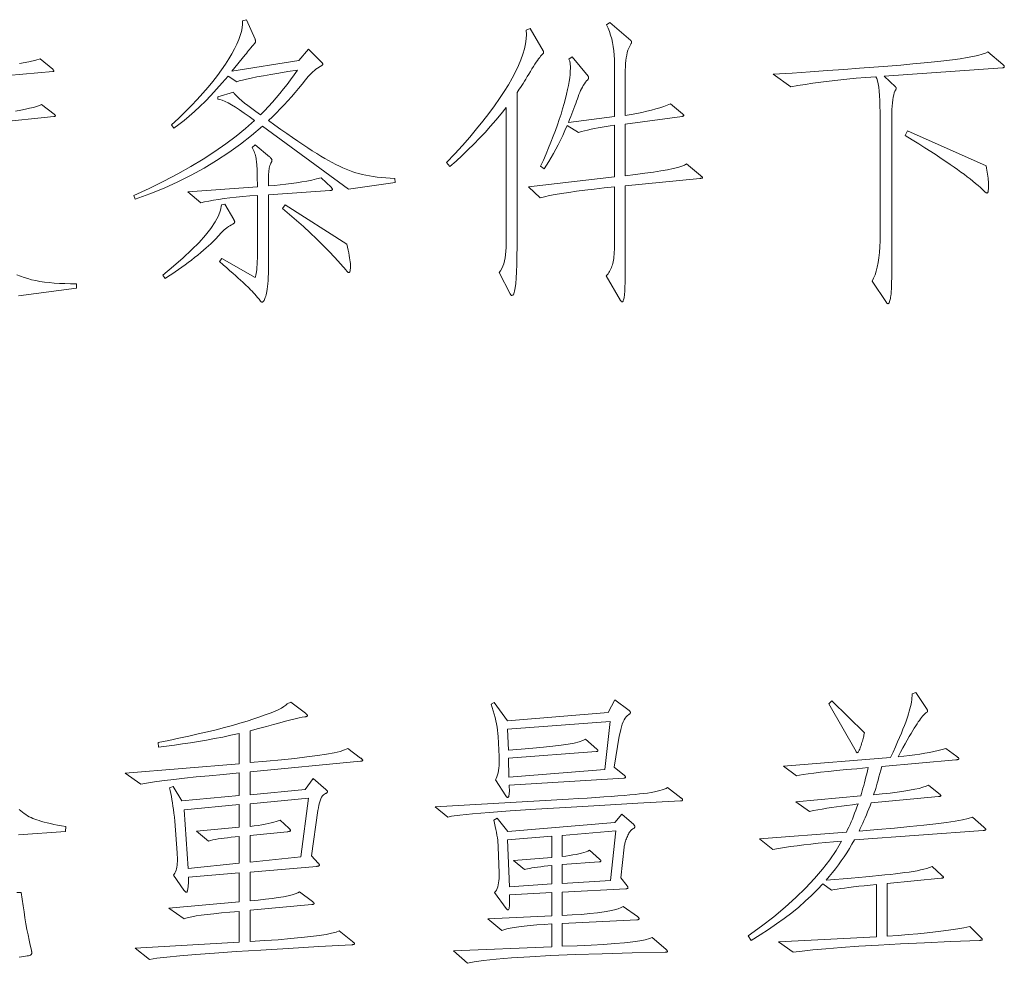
# Model space of a CAD drawing. Extents: x 0 to 1189, y 0 to 841.
# Tile 27 of 129: x 84 to 102, y 34 to 50. Entities that reach past the tile are written whole.
import ezdxf

# ---------------------------------------------------------------- set-up
doc = ezdxf.new("R2010")
doc.units = 0

msp = doc.modelspace()

# ---------------------------------------------------------------- linework, layer by layer
at = {"color": 7, "lineweight": 13}
for points in [[(91.126, 47.549), (90.297, 47.433), (88.777, 48.547), (88.585, 48.384), (88.386, 48.228), (88.18, 48.08), (87.966, 47.939), (87.745, 47.806), (87.516, 47.681), (87.28, 47.563), (87.037, 47.452), (86.786, 47.349), (86.528, 47.253), (86.502, 47.322), (86.773, 47.447), (87.031, 47.574), (87.277, 47.703), (87.509, 47.833), (87.729, 47.965), (87.936, 48.098), (88.13, 48.233), (88.311, 48.369), (88.479, 48.507), (88.634, 48.647), (88.54, 48.716), (88.453, 48.779), (88.372, 48.834), (88.298, 48.883), (88.23, 48.924), (88.169, 48.959), (88.115, 48.986), (88.067, 49.007), (88.025, 49.021), (87.99, 49.027), (87.985, 49.069), (88.265, 49.149), (88.279, 49.127), (88.301, 49.1), (88.33, 49.07), (88.366, 49.036), (88.41, 48.998), (88.461, 48.956), (88.52, 48.91), (88.586, 48.86), (88.659, 48.806), (88.74, 48.747), (88.812, 48.82), (88.883, 48.894), (88.952, 48.969), (89.019, 49.046), (89.086, 49.125), (89.15, 49.205), (89.214, 49.286), (89.275, 49.369), (89.336, 49.453), (89.394, 49.539), (89.223, 49.512), (89.066, 49.487), (88.923, 49.463), (88.795, 49.44), (88.68, 49.419), (88.58, 49.399), (88.495, 49.381), (88.423, 49.364), (88.366, 49.348), (88.323, 49.333), (88.17, 49.434), (88.067, 49.313), (87.966, 49.199), (87.866, 49.091), (87.768, 48.989), (87.671, 48.894), (87.575, 48.805), (87.482, 48.722), (87.389, 48.645), (87.298, 48.574), (87.209, 48.51), (87.167, 48.568), (87.29, 48.684), (87.408, 48.798), (87.519, 48.911), (87.624, 49.021), (87.722, 49.129), (87.815, 49.236), (87.901, 49.34), (87.981, 49.443), (88.055, 49.544), (88.122, 49.642), (88.183, 49.738), (88.237, 49.829), (88.285, 49.916), (88.325, 49.999), (88.358, 50.078), (88.385, 50.153), (88.405, 50.224), (88.418, 50.29), (88.424, 50.352), (88.423, 50.41), (88.492, 50.431), (88.645, 50.088), (88.647, 50.083), (88.649, 50.078), (88.65, 50.073), (88.652, 50.068), (88.653, 50.064), (88.654, 50.059), (88.654, 50.055), (88.655, 50.051), (88.655, 50.047), (88.655, 50.043), (88.655, 50.039), (88.654, 50.035), (88.652, 50.031), (88.649, 50.026), (88.646, 50.02), (88.642, 50.015), (88.637, 50.008), (88.632, 50.002), (88.625, 49.995), (88.618, 49.988), (88.61, 49.979), (88.601, 49.969), (88.59, 49.956), (88.577, 49.941), (88.563, 49.925), (88.547, 49.906), (88.53, 49.884), (88.512, 49.861), (88.492, 49.836), (88.471, 49.808), (88.238, 49.518), (89.421, 49.708), (89.59, 49.909), (89.811, 49.692), (89.817, 49.686), (89.823, 49.68), (89.828, 49.675), (89.832, 49.67), (89.835, 49.665), (89.838, 49.66), (89.84, 49.656), (89.842, 49.652), (89.843, 49.648), (89.843, 49.645), (89.843, 49.642), (89.842, 49.638), (89.84, 49.635), (89.837, 49.631), (89.834, 49.628), (89.83, 49.624), (89.825, 49.62), (89.819, 49.616), (89.813, 49.612), (89.806, 49.608), (89.778, 49.591), (89.75, 49.573), (89.722, 49.553), (89.695, 49.531), (89.668, 49.508), (89.641, 49.482), (89.614, 49.456), (89.588, 49.427), (89.562, 49.397), (89.537, 49.365), (89.477, 49.289), (89.416, 49.215), (89.354, 49.141), (89.29, 49.068), (89.225, 48.995), (89.159, 48.924), (89.092, 48.854), (89.023, 48.784), (88.954, 48.715), (88.882, 48.647), (88.995, 48.566), (89.104, 48.488), (89.207, 48.415), (89.307, 48.346), (89.402, 48.281), (89.492, 48.221), (89.578, 48.164), (89.659, 48.112), (89.736, 48.063), (89.809, 48.019), (89.878, 47.978), (89.946, 47.939), (90.012, 47.904), (90.077, 47.87), (90.139, 47.839), (90.201, 47.811), (90.26, 47.785), (90.318, 47.762), (90.374, 47.741), (90.429, 47.723), (90.484, 47.707), (90.543, 47.692), (90.604, 47.679), (90.669, 47.667), (90.737, 47.656), (90.807, 47.647), (90.881, 47.639), (90.958, 47.632), (91.038, 47.627), (91.121, 47.623)], [(96.526, 47.676), (96.533, 47.67), (96.54, 47.664), (96.545, 47.659), (96.55, 47.654), (96.554, 47.65), (96.557, 47.646), (96.56, 47.643), (96.562, 47.64), (96.563, 47.638), (96.563, 47.636), (96.563, 47.635), (96.561, 47.633), (96.559, 47.632), (96.556, 47.63), (96.551, 47.629), (96.546, 47.628), (96.54, 47.626), (96.533, 47.625), (96.525, 47.624), (96.516, 47.623), (95.196, 47.491), (95.196, 46.335), (95.196, 46.217), (95.196, 46.109), (95.195, 46.01), (95.194, 45.92), (95.193, 45.84), (95.191, 45.769), (95.19, 45.708), (95.188, 45.656), (95.185, 45.613), (95.183, 45.58), (95.18, 45.553), (95.177, 45.529), (95.173, 45.507), (95.169, 45.489), (95.165, 45.473), (95.16, 45.46), (95.155, 45.45), (95.15, 45.443), (95.144, 45.439), (95.138, 45.437), (95.136, 45.438), (95.134, 45.438), (95.131, 45.44), (95.129, 45.442), (95.126, 45.444), (95.123, 45.447), (95.121, 45.45), (95.118, 45.454), (95.115, 45.459), (95.112, 45.464), (94.858, 45.897), (94.875, 45.916), (94.89, 45.936), (94.904, 45.957), (94.917, 45.978), (94.929, 46), (94.941, 46.022), (94.951, 46.045), (94.96, 46.069), (94.967, 46.093), (94.974, 46.118), (94.98, 46.145), (94.986, 46.175), (94.991, 46.207), (94.995, 46.242), (94.998, 46.279), (95.001, 46.32), (95.003, 46.363), (95.005, 46.409), (95.006, 46.458), (95.006, 46.509), (95.006, 47.475), (94.819, 47.455), (94.644, 47.435), (94.482, 47.415), (94.332, 47.396), (94.194, 47.376), (94.069, 47.357), (93.956, 47.337), (93.856, 47.318), (93.767, 47.299), (93.692, 47.28), (93.486, 47.475), (95.006, 47.649), (95.006, 48.563), (94.929, 48.552), (94.855, 48.541), (94.784, 48.529), (94.716, 48.517), (94.651, 48.505), (94.589, 48.492), (94.529, 48.478), (94.472, 48.465), (94.418, 48.45), (94.367, 48.436), (94.167, 48.557), (94.127, 48.468), (94.088, 48.381), (94.048, 48.298), (94.008, 48.217), (93.967, 48.139), (93.927, 48.064), (93.885, 47.992), (93.844, 47.922), (93.802, 47.856), (93.76, 47.792), (93.697, 47.839), (93.746, 47.948), (93.794, 48.056), (93.838, 48.161), (93.881, 48.265), (93.921, 48.368), (93.959, 48.469), (93.995, 48.568), (94.028, 48.665), (94.059, 48.761), (94.087, 48.856), (94.114, 48.947), (94.137, 49.034), (94.157, 49.116), (94.175, 49.194), (94.19, 49.268), (94.203, 49.337), (94.212, 49.402), (94.219, 49.463), (94.223, 49.519), (94.225, 49.571), (94.224, 49.592), (94.224, 49.613), (94.222, 49.632), (94.221, 49.65), (94.218, 49.667), (94.215, 49.683), (94.212, 49.698), (94.208, 49.711), (94.203, 49.723), (94.198, 49.735), (94.256, 49.777), (94.536, 49.434), (94.538, 49.43), (94.54, 49.427), (94.542, 49.424), (94.543, 49.421), (94.544, 49.418), (94.545, 49.415), (94.546, 49.411), (94.546, 49.408), (94.547, 49.405), (94.547, 49.402), (94.547, 49.399), (94.546, 49.396), (94.545, 49.392), (94.544, 49.389), (94.543, 49.386), (94.541, 49.383), (94.539, 49.38), (94.537, 49.377), (94.534, 49.373), (94.531, 49.37), (94.51, 49.347), (94.49, 49.323), (94.471, 49.297), (94.453, 49.269), (94.436, 49.24), (94.419, 49.209), (94.404, 49.176), (94.389, 49.142), (94.375, 49.107), (94.362, 49.069), (94.349, 49.031), (94.335, 48.99), (94.32, 48.949), (94.304, 48.906), (94.287, 48.861), (94.269, 48.815), (94.25, 48.767), (94.23, 48.718), (94.209, 48.667), (94.188, 48.615), (95.006, 48.716), (95.006, 49.645), (95.005, 49.726), (95, 49.804), (94.993, 49.88), (94.983, 49.954), (94.97, 50.025), (94.955, 50.093), (94.936, 50.159), (94.915, 50.223), (94.891, 50.283), (94.864, 50.342), (94.922, 50.384), (95.291, 50.062), (95.294, 50.06), (95.297, 50.057), (95.299, 50.055), (95.301, 50.053), (95.303, 50.05), (95.304, 50.047), (95.306, 50.044), (95.306, 50.042), (95.307, 50.039), (95.307, 50.035), (95.307, 50.032), (95.306, 50.029), (95.306, 50.025), (95.304, 50.022), (95.303, 50.018), (95.301, 50.015), (95.299, 50.011), (95.297, 50.007), (95.294, 50.003), (95.291, 49.998), (95.273, 49.965), (95.257, 49.929), (95.243, 49.891), (95.23, 49.849), (95.22, 49.804), (95.211, 49.757), (95.205, 49.707), (95.2, 49.654), (95.197, 49.598), (95.196, 49.539), (95.196, 48.737), (95.299, 48.754), (95.397, 48.772), (95.49, 48.791), (95.577, 48.81), (95.659, 48.831), (95.736, 48.851), (95.808, 48.873), (95.875, 48.896), (95.937, 48.919), (95.993, 48.943), (96.21, 48.763), (96.214, 48.76), (96.217, 48.757), (96.22, 48.754), (96.223, 48.751), (96.225, 48.749), (96.227, 48.746), (96.229, 48.744), (96.23, 48.741), (96.231, 48.739), (96.231, 48.737), (96.23, 48.735), (96.229, 48.733), (96.228, 48.731), (96.226, 48.729), (96.223, 48.728), (96.219, 48.726), (96.215, 48.725), (96.211, 48.723), (96.205, 48.722), (96.199, 48.721), (95.196, 48.584), (95.196, 47.67), (95.378, 47.692), (95.543, 47.713), (95.693, 47.734), (95.825, 47.755), (95.942, 47.776), (96.042, 47.797), (96.125, 47.818), (96.193, 47.839), (96.244, 47.86), (96.278, 47.882)], [(93.744, 49.882), (93.745, 49.88), (93.746, 49.878), (93.747, 49.875), (93.748, 49.873), (93.748, 49.87), (93.749, 49.867), (93.749, 49.864), (93.749, 49.86), (93.75, 49.857), (93.75, 49.853), (93.749, 49.85), (93.749, 49.846), (93.748, 49.842), (93.746, 49.839), (93.744, 49.836), (93.742, 49.832), (93.739, 49.829), (93.736, 49.825), (93.733, 49.822), (93.729, 49.819), (93.714, 49.805), (93.698, 49.787), (93.681, 49.765), (93.662, 49.74), (93.641, 49.711), (93.62, 49.679), (93.596, 49.644), (93.571, 49.604), (93.545, 49.562), (93.517, 49.515), (93.489, 49.469), (93.462, 49.424), (93.436, 49.381), (93.411, 49.341), (93.387, 49.302), (93.363, 49.266), (93.341, 49.232), (93.32, 49.2), (93.299, 49.171), (93.28, 49.143), (93.28, 46.414), (93.279, 46.25), (93.276, 46.102), (93.272, 45.972), (93.265, 45.86), (93.257, 45.765), (93.247, 45.687), (93.236, 45.626), (93.222, 45.583), (93.207, 45.557), (93.19, 45.548), (93.187, 45.549), (93.184, 45.55), (93.181, 45.551), (93.177, 45.553), (93.174, 45.556), (93.171, 45.56), (93.168, 45.564), (93.165, 45.569), (93.162, 45.574), (93.158, 45.58), (92.963, 45.955), (92.987, 45.988), (93.009, 46.026), (93.028, 46.067), (93.044, 46.113), (93.058, 46.162), (93.069, 46.215), (93.078, 46.272), (93.085, 46.333), (93.088, 46.398), (93.09, 46.467), (93.09, 48.879), (92.999, 48.766), (92.906, 48.655), (92.811, 48.546), (92.715, 48.438), (92.616, 48.333), (92.515, 48.229), (92.412, 48.128), (92.308, 48.028), (92.201, 47.93), (92.092, 47.834), (92.034, 47.903), (92.178, 48.057), (92.314, 48.208), (92.443, 48.355), (92.564, 48.498), (92.677, 48.638), (92.782, 48.774), (92.88, 48.906), (92.97, 49.035), (93.052, 49.159), (93.127, 49.281), (93.194, 49.398), (93.253, 49.51), (93.304, 49.618), (93.347, 49.721), (93.383, 49.82), (93.41, 49.915), (93.43, 50.004), (93.443, 50.09), (93.447, 50.17), (93.443, 50.247), (93.512, 50.273)], [(101.874, 49.64), (101.879, 49.635), (101.884, 49.631), (101.888, 49.627), (101.891, 49.623), (101.894, 49.619), (101.896, 49.615), (101.898, 49.611), (101.899, 49.607), (101.9, 49.604), (101.9, 49.6), (101.9, 49.596), (101.899, 49.593), (101.898, 49.591), (101.895, 49.588), (101.893, 49.586), (101.889, 49.584), (101.885, 49.583), (101.88, 49.582), (101.875, 49.582), (101.869, 49.581), (99.773, 49.434), (99.974, 49.244), (99.977, 49.24), (99.979, 49.237), (99.982, 49.235), (99.984, 49.232), (99.985, 49.229), (99.987, 49.226), (99.988, 49.224), (99.989, 49.222), (99.989, 49.219), (99.989, 49.217), (99.989, 49.215), (99.989, 49.213), (99.988, 49.21), (99.988, 49.208), (99.987, 49.205), (99.986, 49.203), (99.984, 49.2), (99.983, 49.197), (99.981, 49.194), (99.979, 49.191), (99.966, 49.166), (99.954, 49.136), (99.944, 49.1), (99.935, 49.059), (99.927, 49.013), (99.921, 48.961), (99.916, 48.904), (99.913, 48.841), (99.911, 48.773), (99.91, 48.7), (99.91, 46.118), (99.91, 46.025), (99.909, 45.939), (99.908, 45.861), (99.907, 45.789), (99.905, 45.726), (99.903, 45.67), (99.9, 45.621), (99.897, 45.58), (99.893, 45.546), (99.889, 45.519), (99.885, 45.498), (99.881, 45.478), (99.876, 45.461), (99.872, 45.447), (99.868, 45.434), (99.864, 45.424), (99.86, 45.416), (99.855, 45.41), (99.851, 45.407), (99.847, 45.406), (99.843, 45.406), (99.839, 45.407), (99.835, 45.408), (99.832, 45.409), (99.828, 45.411), (99.825, 45.413), (99.823, 45.416), (99.82, 45.419), (99.817, 45.423), (99.815, 45.427), (99.562, 45.807), (99.589, 45.858), (99.613, 45.916), (99.635, 45.981), (99.653, 46.053), (99.669, 46.132), (99.682, 46.217), (99.692, 46.31), (99.699, 46.41), (99.703, 46.517), (99.704, 46.63), (99.704, 48.679), (99.704, 48.795), (99.701, 48.901), (99.698, 48.998), (99.693, 49.087), (99.686, 49.166), (99.678, 49.236), (99.668, 49.296), (99.657, 49.348), (99.645, 49.39), (99.63, 49.423), (99.452, 49.409), (99.28, 49.394), (99.114, 49.378), (98.954, 49.361), (98.8, 49.344), (98.653, 49.326), (98.512, 49.306), (98.377, 49.286), (98.248, 49.265), (98.126, 49.244), (97.814, 49.465), (98.149, 49.487), (98.468, 49.509), (98.773, 49.53), (99.062, 49.551), (99.336, 49.571), (99.595, 49.591), (99.839, 49.61), (100.068, 49.629), (100.282, 49.648), (100.48, 49.666), (100.664, 49.684), (100.831, 49.702), (100.983, 49.721), (101.12, 49.74), (101.241, 49.76), (101.346, 49.779), (101.435, 49.799), (101.509, 49.82), (101.567, 49.84), (101.61, 49.861)], [(101.578, 47.845), (101.586, 47.806), (101.594, 47.769), (101.6, 47.732), (101.605, 47.697), (101.61, 47.663), (101.614, 47.629), (101.617, 47.597), (101.619, 47.566), (101.62, 47.536), (101.621, 47.507), (101.62, 47.48), (101.62, 47.455), (101.619, 47.434), (101.617, 47.416), (101.615, 47.4), (101.613, 47.387), (101.61, 47.377), (101.607, 47.37), (101.604, 47.366), (101.6, 47.364), (101.595, 47.364), (101.591, 47.365), (101.587, 47.366), (101.583, 47.368), (101.578, 47.37), (101.574, 47.372), (101.57, 47.375), (101.566, 47.378), (101.562, 47.381), (101.557, 47.385), (101.519, 47.422), (101.479, 47.459), (101.436, 47.496), (101.391, 47.534), (101.344, 47.573), (101.295, 47.613), (101.243, 47.653), (101.189, 47.695), (101.133, 47.736), (101.074, 47.779), (101.011, 47.823), (100.942, 47.871), (100.866, 47.923), (100.783, 47.978), (100.694, 48.037), (100.598, 48.099), (100.495, 48.165), (100.386, 48.234), (100.27, 48.307), (100.148, 48.383), (100.185, 48.462)], [(89.991, 47.465), (89.996, 47.459), (90, 47.455), (90.004, 47.45), (90.008, 47.446), (90.011, 47.441), (90.013, 47.438), (90.015, 47.434), (90.016, 47.431), (90.017, 47.428), (90.017, 47.425), (90.017, 47.422), (90.015, 47.42), (90.013, 47.418), (90.01, 47.416), (90.005, 47.414), (90, 47.412), (89.994, 47.41), (89.987, 47.409), (89.979, 47.408), (89.97, 47.406), (88.882, 47.333), (88.882, 46.092), (88.882, 46.014), (88.881, 45.942), (88.879, 45.876), (88.876, 45.815), (88.872, 45.759), (88.868, 45.708), (88.863, 45.664), (88.857, 45.624), (88.85, 45.59), (88.843, 45.561), (88.835, 45.537), (88.827, 45.515), (88.82, 45.496), (88.812, 45.479), (88.805, 45.464), (88.798, 45.453), (88.791, 45.444), (88.784, 45.437), (88.778, 45.433), (88.771, 45.432), (88.768, 45.432), (88.765, 45.433), (88.762, 45.435), (88.758, 45.437), (88.754, 45.44), (88.751, 45.444), (88.747, 45.448), (88.743, 45.452), (88.739, 45.458), (88.735, 45.464), (88.712, 45.491), (88.689, 45.518), (88.666, 45.545), (88.642, 45.572), (88.618, 45.599), (88.593, 45.626), (88.568, 45.652), (88.542, 45.678), (88.516, 45.704), (88.489, 45.73), (88.46, 45.758), (88.427, 45.789), (88.39, 45.822), (88.349, 45.86), (88.304, 45.9), (88.254, 45.944), (88.201, 45.99), (88.144, 46.04), (88.082, 46.094), (88.017, 46.15), (88.059, 46.208), (88.645, 45.87), (88.653, 45.888), (88.66, 45.91), (88.666, 45.938), (88.672, 45.971), (88.676, 46.009), (88.68, 46.052), (88.683, 46.101), (88.685, 46.154), (88.687, 46.213), (88.687, 46.277), (88.687, 47.322), (88.555, 47.312), (88.431, 47.302), (88.313, 47.29), (88.202, 47.278), (88.098, 47.265), (88.002, 47.252), (87.912, 47.237), (87.829, 47.222), (87.753, 47.207), (87.684, 47.19), (87.457, 47.385), (88.687, 47.475), (88.687, 47.54), (88.686, 47.6), (88.686, 47.656), (88.684, 47.707), (88.683, 47.755), (88.681, 47.798), (88.679, 47.837), (88.677, 47.872), (88.674, 47.903), (88.671, 47.929), (88.668, 47.953), (88.663, 47.978), (88.658, 48.002), (88.652, 48.026), (88.645, 48.051), (88.637, 48.075), (88.628, 48.099), (88.619, 48.123), (88.608, 48.148), (88.597, 48.172), (88.65, 48.219), (88.903, 48.003), (88.911, 47.996), (88.919, 47.989), (88.925, 47.983), (88.93, 47.976), (88.935, 47.971), (88.939, 47.965), (88.942, 47.96), (88.944, 47.956), (88.945, 47.951), (88.946, 47.948), (88.945, 47.944), (88.945, 47.939), (88.944, 47.935), (88.942, 47.929), (88.94, 47.924), (88.938, 47.918), (88.935, 47.911), (88.932, 47.905), (88.929, 47.897), (88.925, 47.89), (88.92, 47.881), (88.917, 47.873), (88.913, 47.863), (88.909, 47.853), (88.906, 47.843), (88.903, 47.832), (88.9, 47.82), (88.898, 47.808), (88.895, 47.795), (88.893, 47.781), (88.891, 47.766), (88.889, 47.748), (88.888, 47.726), (88.886, 47.702), (88.885, 47.674), (88.884, 47.644), (88.883, 47.61), (88.883, 47.574), (88.882, 47.534), (88.882, 47.491), (88.987, 47.499), (89.089, 47.508), (89.188, 47.519), (89.285, 47.531), (89.38, 47.545), (89.472, 47.56), (89.562, 47.576), (89.649, 47.594), (89.734, 47.613), (89.817, 47.633)], [(88.27, 46.894), (88.273, 46.889), (88.276, 46.884), (88.278, 46.88), (88.28, 46.875), (88.282, 46.871), (88.283, 46.867), (88.284, 46.863), (88.285, 46.859), (88.286, 46.855), (88.286, 46.852), (88.286, 46.849), (88.285, 46.846), (88.283, 46.842), (88.281, 46.839), (88.278, 46.835), (88.274, 46.831), (88.27, 46.827), (88.266, 46.823), (88.26, 46.819), (88.254, 46.815), (88.227, 46.801), (88.201, 46.785), (88.175, 46.769), (88.149, 46.751), (88.125, 46.732), (88.101, 46.712), (88.078, 46.691), (88.055, 46.668), (88.033, 46.645), (88.011, 46.62), (87.989, 46.594), (87.962, 46.565), (87.933, 46.535), (87.9, 46.503), (87.864, 46.468), (87.824, 46.432), (87.781, 46.393), (87.734, 46.353), (87.684, 46.311), (87.631, 46.266), (87.576, 46.221), (87.52, 46.177), (87.464, 46.134), (87.407, 46.091), (87.35, 46.05), (87.292, 46.009), (87.234, 45.969), (87.175, 45.93), (87.116, 45.892), (87.056, 45.854), (87.014, 45.913), (87.203, 46.067), (87.373, 46.216), (87.524, 46.357), (87.656, 46.491), (87.77, 46.619), (87.864, 46.739), (87.94, 46.853), (87.997, 46.96), (88.035, 47.06), (88.054, 47.153), (88.112, 47.169)], [(90.271, 46.462), (90.283, 46.406), (90.294, 46.354), (90.303, 46.306), (90.311, 46.261), (90.318, 46.22), (90.324, 46.182), (90.328, 46.148), (90.332, 46.117), (90.333, 46.09), (90.334, 46.066), (90.334, 46.045), (90.333, 46.026), (90.331, 46.009), (90.329, 45.995), (90.326, 45.982), (90.323, 45.972), (90.319, 45.965), (90.314, 45.959), (90.308, 45.956), (90.302, 45.955), (90.3, 45.955), (90.297, 45.956), (90.294, 45.959), (90.29, 45.962), (90.285, 45.965), (90.28, 45.97), (90.275, 45.975), (90.269, 45.982), (90.262, 45.989), (90.255, 45.997), (90.157, 46.11), (90.056, 46.221), (89.952, 46.333), (89.844, 46.443), (89.734, 46.553), (89.62, 46.662), (89.502, 46.77), (89.382, 46.877), (89.258, 46.984), (89.13, 47.09), (89.178, 47.153)], [(101.541, 36.141), (101.547, 36.136), (101.553, 36.131), (101.558, 36.126), (101.562, 36.122), (101.565, 36.118), (101.568, 36.114), (101.57, 36.111), (101.572, 36.107), (101.573, 36.104), (101.573, 36.101), (101.573, 36.099), (101.571, 36.096), (101.569, 36.094), (101.566, 36.092), (101.561, 36.09), (101.556, 36.088), (101.55, 36.087), (101.543, 36.085), (101.535, 36.084), (101.526, 36.083), (99.25, 35.919), (99.206, 35.842), (99.161, 35.766), (99.114, 35.691), (99.066, 35.618), (99.017, 35.546), (98.966, 35.475), (98.914, 35.406), (98.86, 35.338), (98.805, 35.272), (98.749, 35.207), (98.904, 35.219), (99.051, 35.231), (99.192, 35.243), (99.325, 35.255), (99.452, 35.266), (99.571, 35.277), (99.683, 35.288), (99.788, 35.298), (99.886, 35.308), (99.976, 35.317), (100.061, 35.327), (100.141, 35.338), (100.217, 35.349), (100.289, 35.361), (100.356, 35.373), (100.418, 35.386), (100.476, 35.4), (100.529, 35.414), (100.578, 35.429), (100.623, 35.444), (100.792, 35.291), (100.798, 35.286), (100.803, 35.281), (100.808, 35.277), (100.812, 35.273), (100.816, 35.269), (100.818, 35.265), (100.821, 35.262), (100.822, 35.259), (100.823, 35.256), (100.824, 35.254), (100.823, 35.252), (100.822, 35.25), (100.82, 35.248), (100.817, 35.247), (100.813, 35.245), (100.808, 35.243), (100.803, 35.242), (100.797, 35.241), (100.789, 35.239), (100.781, 35.238), (99.831, 35.149), (99.831, 34.214), (100.021, 34.228), (100.202, 34.243), (100.372, 34.258), (100.533, 34.274), (100.684, 34.291), (100.824, 34.308), (100.955, 34.326), (101.076, 34.344), (101.187, 34.363), (101.288, 34.383), (101.478, 34.198), (101.484, 34.193), (101.49, 34.188), (101.494, 34.183), (101.498, 34.179), (101.502, 34.175), (101.505, 34.17), (101.507, 34.167), (101.509, 34.163), (101.509, 34.159), (101.51, 34.156), (101.509, 34.153), (101.508, 34.15), (101.506, 34.148), (101.502, 34.146), (101.498, 34.144), (101.493, 34.143), (101.487, 34.142), (101.479, 34.141), (101.471, 34.14), (101.462, 34.14), (100.957, 34.119), (100.491, 34.098), (100.064, 34.077), (99.676, 34.056), (99.327, 34.035), (99.017, 34.014), (98.746, 33.992), (98.514, 33.971), (98.322, 33.95), (98.168, 33.929), (97.904, 34.114), (99.641, 34.204), (99.641, 35.127), (99.529, 35.117), (99.423, 35.107), (99.325, 35.096), (99.235, 35.086), (99.151, 35.076), (99.075, 35.066), (99.007, 35.056), (98.945, 35.046), (98.891, 35.037), (98.844, 35.027), (98.691, 35.143), (98.594, 35.038), (98.49, 34.934), (98.379, 34.831), (98.263, 34.729), (98.139, 34.629), (98.009, 34.529), (97.873, 34.43), (97.73, 34.332), (97.58, 34.236), (97.424, 34.14), (97.371, 34.219), (97.603, 34.389), (97.821, 34.559), (98.023, 34.728), (98.211, 34.896), (98.383, 35.064), (98.541, 35.232), (98.684, 35.399), (98.812, 35.566), (98.925, 35.732), (99.023, 35.898), (98.88, 35.885), (98.741, 35.872), (98.608, 35.858), (98.479, 35.844), (98.354, 35.83), (98.235, 35.815), (98.12, 35.799), (98.01, 35.783), (97.904, 35.767), (97.804, 35.75), (97.572, 35.935), (99.108, 36.057), (99.129, 36.1), (99.15, 36.144), (99.171, 36.19), (99.191, 36.237), (99.212, 36.286), (99.233, 36.337), (99.253, 36.388), (99.273, 36.442), (99.294, 36.497), (99.314, 36.553), (99.213, 36.541), (99.115, 36.529), (99.021, 36.517), (98.93, 36.504), (98.843, 36.491), (98.758, 36.477), (98.677, 36.464), (98.599, 36.45), (98.525, 36.435), (98.453, 36.421), (98.21, 36.59), (99.361, 36.695), (99.374, 36.739), (99.387, 36.785), (99.4, 36.831), (99.413, 36.879), (99.426, 36.929), (99.439, 36.98), (99.453, 37.032), (99.466, 37.086), (99.48, 37.141), (99.493, 37.197), (99.29, 37.178), (99.105, 37.161), (98.936, 37.144), (98.784, 37.128), (98.649, 37.114), (98.53, 37.1), (98.429, 37.087), (98.344, 37.075), (98.277, 37.064), (98.226, 37.054), (97.994, 37.223), (99.889, 37.376), (99.933, 37.473), (99.974, 37.564), (100.012, 37.65), (100.047, 37.731), (100.079, 37.807), (100.107, 37.877), (100.133, 37.942), (100.156, 38.001), (100.176, 38.056), (100.193, 38.105), (100.207, 38.151), (100.22, 38.195), (100.232, 38.238), (100.242, 38.28), (100.25, 38.32), (100.257, 38.359), (100.262, 38.396), (100.266, 38.433), (100.268, 38.467), (100.269, 38.501), (100.333, 38.527), (100.533, 38.226), (100.535, 38.222), (100.537, 38.218), (100.539, 38.215), (100.54, 38.211), (100.541, 38.208), (100.542, 38.205), (100.543, 38.202), (100.543, 38.199), (100.544, 38.197), (100.544, 38.195), (100.544, 38.192), (100.543, 38.19), (100.542, 38.188), (100.541, 38.186), (100.54, 38.184), (100.538, 38.182), (100.536, 38.18), (100.534, 38.178), (100.531, 38.176), (100.528, 38.173), (100.515, 38.165), (100.501, 38.154), (100.486, 38.14), (100.47, 38.124), (100.453, 38.105), (100.436, 38.083), (100.417, 38.06), (100.398, 38.033), (100.378, 38.004), (100.356, 37.973), (100.334, 37.938), (100.308, 37.897), (100.281, 37.851), (100.251, 37.801), (100.218, 37.745), (100.184, 37.683), (100.147, 37.617), (100.107, 37.545), (100.065, 37.469), (100.021, 37.387), (100.124, 37.398), (100.222, 37.41), (100.317, 37.422), (100.407, 37.436), (100.494, 37.45), (100.576, 37.465), (100.655, 37.481), (100.729, 37.498), (100.799, 37.516), (100.866, 37.535), (101.061, 37.392), (101.068, 37.387), (101.074, 37.382), (101.08, 37.378), (101.085, 37.373), (101.089, 37.369), (101.092, 37.365), (101.095, 37.362), (101.097, 37.358), (101.098, 37.355), (101.098, 37.353), (101.098, 37.35), (101.096, 37.348), (101.093, 37.345), (101.09, 37.343), (101.085, 37.341), (101.079, 37.34), (101.072, 37.338), (101.064, 37.337), (101.055, 37.335), (101.045, 37.334), (99.731, 37.218), (99.714, 37.152), (99.698, 37.09), (99.682, 37.031), (99.667, 36.976), (99.653, 36.924), (99.639, 36.875), (99.625, 36.83), (99.613, 36.789), (99.6, 36.751), (99.588, 36.716), (99.74, 36.731), (99.879, 36.747), (100.006, 36.763), (100.121, 36.779), (100.224, 36.796), (100.315, 36.813), (100.395, 36.83), (100.462, 36.848), (100.517, 36.867), (100.56, 36.885), (100.744, 36.738), (100.751, 36.731), (100.758, 36.726), (100.763, 36.721), (100.768, 36.716), (100.772, 36.712), (100.775, 36.708), (100.778, 36.705), (100.78, 36.702), (100.781, 36.7), (100.781, 36.698), (100.781, 36.696), (100.779, 36.695), (100.777, 36.693), (100.774, 36.692), (100.769, 36.691), (100.764, 36.689), (100.758, 36.688), (100.751, 36.687), (100.743, 36.686), (100.734, 36.685), (99.546, 36.574), (99.525, 36.519), (99.504, 36.466), (99.482, 36.413), (99.461, 36.362), (99.439, 36.311), (99.417, 36.262), (99.396, 36.213), (99.374, 36.165), (99.352, 36.118), (99.33, 36.072), (99.658, 36.1), (99.959, 36.126), (100.231, 36.152), (100.474, 36.178), (100.689, 36.203), (100.875, 36.228), (101.033, 36.252), (101.162, 36.275), (101.263, 36.298), (101.336, 36.321)], [(90.514, 37.308), (88.56, 37.123), (88.56, 36.716), (89.532, 36.811), (89.674, 37.007), (89.896, 36.811), (89.902, 36.806), (89.907, 36.801), (89.912, 36.797), (89.916, 36.792), (89.92, 36.788), (89.923, 36.784), (89.925, 36.78), (89.926, 36.776), (89.927, 36.773), (89.928, 36.769), (89.927, 36.766), (89.926, 36.763), (89.924, 36.76), (89.922, 36.757), (89.918, 36.753), (89.914, 36.75), (89.91, 36.747), (89.904, 36.744), (89.898, 36.741), (89.891, 36.738), (89.872, 36.728), (89.855, 36.714), (89.839, 36.695), (89.824, 36.672), (89.81, 36.644), (89.798, 36.611), (89.786, 36.575), (89.776, 36.533), (89.767, 36.487), (89.759, 36.437), (89.643, 35.634), (89.764, 35.508), (89.768, 35.503), (89.772, 35.499), (89.775, 35.495), (89.777, 35.491), (89.78, 35.488), (89.782, 35.484), (89.783, 35.481), (89.784, 35.477), (89.785, 35.474), (89.785, 35.471), (89.785, 35.468), (89.783, 35.465), (89.781, 35.462), (89.777, 35.46), (89.773, 35.457), (89.768, 35.455), (89.762, 35.454), (89.755, 35.452), (89.747, 35.451), (89.738, 35.449), (88.56, 35.349), (88.56, 34.837), (88.703, 34.851), (88.833, 34.866), (88.951, 34.881), (89.057, 34.896), (89.15, 34.912), (89.231, 34.929), (89.3, 34.946), (89.356, 34.964), (89.4, 34.982), (89.431, 35.001), (89.664, 34.827), (89.669, 34.822), (89.673, 34.818), (89.677, 34.815), (89.681, 34.811), (89.683, 34.807), (89.686, 34.804), (89.688, 34.801), (89.689, 34.798), (89.69, 34.795), (89.69, 34.792), (89.69, 34.79), (89.689, 34.787), (89.687, 34.785), (89.684, 34.783), (89.681, 34.781), (89.677, 34.779), (89.672, 34.778), (89.666, 34.776), (89.66, 34.775), (89.653, 34.774), (88.56, 34.673), (88.56, 34.119), (88.82, 34.135), (89.057, 34.152), (89.272, 34.17), (89.463, 34.188), (89.632, 34.206), (89.778, 34.226), (89.901, 34.246), (90.001, 34.266), (90.079, 34.287), (90.133, 34.309), (90.371, 34.119), (90.378, 34.114), (90.384, 34.109), (90.39, 34.105), (90.395, 34.1), (90.399, 34.096), (90.402, 34.092), (90.405, 34.089), (90.407, 34.085), (90.408, 34.082), (90.408, 34.08), (90.408, 34.077), (90.406, 34.075), (90.404, 34.072), (90.4, 34.07), (90.396, 34.068), (90.391, 34.067), (90.385, 34.065), (90.378, 34.064), (90.37, 34.062), (90.36, 34.061), (89.772, 34.029), (89.234, 33.998), (88.748, 33.969), (88.313, 33.941), (87.929, 33.915), (87.597, 33.889), (87.316, 33.866), (87.087, 33.843), (86.908, 33.822), (86.781, 33.802), (86.523, 34.003), (88.365, 34.109), (88.365, 34.652), (88.2, 34.639), (88.051, 34.625), (87.916, 34.612), (87.797, 34.598), (87.692, 34.585), (87.602, 34.572), (87.528, 34.559), (87.468, 34.546), (87.423, 34.533), (87.394, 34.52), (87.119, 34.71), (88.365, 34.821), (88.365, 35.333), (87.468, 35.259), (87.468, 35.249), (87.469, 35.238), (87.469, 35.225), (87.469, 35.211), (87.469, 35.196), (87.468, 35.18), (87.467, 35.162), (87.466, 35.143), (87.464, 35.123), (87.462, 35.101), (87.46, 35.08), (87.458, 35.061), (87.455, 35.045), (87.453, 35.03), (87.45, 35.018), (87.447, 35.008), (87.444, 35), (87.44, 34.995), (87.437, 34.991), (87.433, 34.99), (87.429, 34.991), (87.426, 34.992), (87.421, 34.994), (87.417, 34.996), (87.413, 34.999), (87.408, 35.003), (87.404, 35.008), (87.399, 35.014), (87.394, 35.02), (87.388, 35.027), (87.204, 35.291), (87.217, 35.31), (87.228, 35.331), (87.239, 35.354), (87.248, 35.38), (87.255, 35.407), (87.261, 35.437), (87.266, 35.468), (87.27, 35.502), (87.272, 35.538), (87.272, 35.576), (87.272, 35.585), (87.272, 35.594), (87.272, 35.604), (87.271, 35.614), (87.271, 35.625), (87.27, 35.636), (87.27, 35.648), (87.269, 35.661), (87.268, 35.674), (87.267, 35.687), (87.225, 36.252), (87.218, 36.321), (87.211, 36.389), (87.203, 36.453), (87.194, 36.515), (87.185, 36.575), (87.175, 36.633), (87.165, 36.688), (87.154, 36.74), (87.142, 36.79), (87.13, 36.838), (87.198, 36.864), (87.351, 36.606), (88.365, 36.701), (88.365, 37.102), (88.088, 37.077), (87.834, 37.053), (87.603, 37.031), (87.395, 37.009), (87.209, 36.988), (87.046, 36.969), (86.906, 36.95), (86.789, 36.933), (86.695, 36.917), (86.623, 36.901), (86.348, 37.097), (88.365, 37.265), (88.365, 37.799), (88.22, 37.768), (88.075, 37.738), (87.931, 37.711), (87.787, 37.685), (87.644, 37.66), (87.502, 37.637), (87.361, 37.616), (87.22, 37.596), (87.079, 37.578), (86.94, 37.561), (86.929, 37.64), (87.118, 37.678), (87.3, 37.716), (87.474, 37.754), (87.642, 37.792), (87.803, 37.83), (87.958, 37.868), (88.105, 37.906), (88.245, 37.944), (88.378, 37.982), (88.505, 38.02), (88.623, 38.058), (88.73, 38.093), (88.827, 38.128), (88.914, 38.161), (88.99, 38.192), (89.056, 38.222), (89.111, 38.25), (89.156, 38.277), (89.191, 38.303), (89.215, 38.327), (89.278, 38.353), (89.537, 38.158), (89.544, 38.151), (89.55, 38.146), (89.556, 38.141), (89.561, 38.136), (89.565, 38.131), (89.568, 38.127), (89.571, 38.124), (89.572, 38.12), (89.574, 38.118), (89.574, 38.115), (89.573, 38.113), (89.572, 38.111), (89.57, 38.109), (89.566, 38.107), (89.562, 38.105), (89.557, 38.103), (89.551, 38.101), (89.544, 38.098), (89.535, 38.096), (89.526, 38.094), (89.482, 38.087), (89.425, 38.076), (89.357, 38.061), (89.278, 38.042), (89.187, 38.019), (89.085, 37.992), (88.971, 37.962), (88.846, 37.927), (88.709, 37.889), (88.56, 37.846), (88.56, 37.287), (88.85, 37.311), (89.114, 37.335), (89.352, 37.36), (89.564, 37.385), (89.749, 37.409), (89.909, 37.434), (90.043, 37.459), (90.15, 37.484), (90.231, 37.509), (90.287, 37.535), (90.514, 37.366), (90.521, 37.361), (90.527, 37.356), (90.532, 37.351), (90.537, 37.347), (90.541, 37.343), (90.545, 37.339), (90.547, 37.335), (90.549, 37.332), (90.55, 37.329), (90.551, 37.326), (90.55, 37.324), (90.549, 37.321), (90.547, 37.319), (90.545, 37.317), (90.541, 37.315), (90.537, 37.313), (90.532, 37.312), (90.527, 37.31), (90.521, 37.309)], [(95.265, 38.205), (95.269, 38.202), (95.272, 38.199), (95.275, 38.195), (95.278, 38.192), (95.281, 38.189), (95.282, 38.185), (95.284, 38.182), (95.285, 38.178), (95.286, 38.174), (95.286, 38.171), (95.286, 38.167), (95.285, 38.163), (95.283, 38.159), (95.281, 38.156), (95.278, 38.152), (95.274, 38.148), (95.27, 38.144), (95.266, 38.14), (95.26, 38.135), (95.254, 38.131), (95.233, 38.116), (95.212, 38.096), (95.193, 38.071), (95.175, 38.041), (95.158, 38.006), (95.142, 37.966), (95.127, 37.921), (95.114, 37.871), (95.102, 37.816), (95.09, 37.756), (95.001, 37.207), (95.18, 37.06), (95.184, 37.055), (95.188, 37.051), (95.191, 37.048), (95.194, 37.044), (95.196, 37.04), (95.198, 37.037), (95.199, 37.034), (95.201, 37.031), (95.201, 37.028), (95.201, 37.025), (95.201, 37.023), (95.2, 37.021), (95.199, 37.019), (95.196, 37.017), (95.193, 37.015), (95.19, 37.014), (95.186, 37.013), (95.181, 37.013), (95.176, 37.012), (95.17, 37.012), (93.143, 36.885), (93.144, 36.844), (93.145, 36.807), (93.145, 36.775), (93.143, 36.747), (93.141, 36.723), (93.138, 36.704), (93.134, 36.688), (93.129, 36.678), (93.123, 36.671), (93.116, 36.669), (93.113, 36.669), (93.11, 36.67), (93.107, 36.671), (93.103, 36.673), (93.1, 36.676), (93.097, 36.678), (93.094, 36.682), (93.091, 36.686), (93.088, 36.69), (93.084, 36.695), (92.9, 36.98), (92.914, 37.006), (92.926, 37.036), (92.936, 37.068), (92.945, 37.105), (92.952, 37.144), (92.958, 37.187), (92.962, 37.233), (92.964, 37.283), (92.964, 37.336), (92.963, 37.392), (92.947, 37.746), (92.943, 37.801), (92.937, 37.857), (92.929, 37.913), (92.919, 37.97), (92.908, 38.027), (92.894, 38.085), (92.878, 38.143), (92.861, 38.202), (92.842, 38.261), (92.821, 38.321), (92.873, 38.348), (93.111, 38.026), (94.895, 38.173), (95.011, 38.395)], [(99.425, 37.814), (99.421, 37.795), (99.417, 37.775), (99.413, 37.754), (99.408, 37.733), (99.402, 37.711), (99.396, 37.688), (99.389, 37.665), (99.382, 37.64), (99.375, 37.616), (99.367, 37.59), (99.358, 37.566), (99.35, 37.544), (99.343, 37.524), (99.335, 37.507), (99.328, 37.493), (99.322, 37.481), (99.315, 37.472), (99.309, 37.466), (99.303, 37.462), (99.298, 37.461), (99.296, 37.461), (99.294, 37.462), (99.292, 37.463), (99.289, 37.464), (99.287, 37.466), (99.285, 37.468), (99.283, 37.471), (99.281, 37.474), (99.279, 37.478), (99.277, 37.482), (98.796, 38.327), (98.849, 38.379)], [(94.927, 38.015), (93.111, 37.878), (93.127, 37.508), (93.353, 37.523), (93.56, 37.54), (93.746, 37.556), (93.913, 37.574), (94.06, 37.593), (94.187, 37.612), (94.293, 37.632), (94.38, 37.654), (94.447, 37.676), (94.494, 37.698), (94.695, 37.524), (94.698, 37.522), (94.7, 37.52), (94.703, 37.517), (94.705, 37.515), (94.706, 37.512), (94.708, 37.51), (94.709, 37.507), (94.71, 37.504), (94.71, 37.501), (94.71, 37.498), (94.71, 37.495), (94.709, 37.492), (94.708, 37.49), (94.705, 37.488), (94.702, 37.486), (94.699, 37.484), (94.695, 37.483), (94.69, 37.483), (94.685, 37.482), (94.679, 37.482), (93.132, 37.366), (93.137, 37.028), (94.832, 37.165)], [(96.178, 36.664), (96.184, 36.659), (96.189, 36.655), (96.194, 36.651), (96.198, 36.647), (96.202, 36.643), (96.205, 36.639), (96.207, 36.635), (96.208, 36.632), (96.209, 36.628), (96.21, 36.624), (96.209, 36.621), (96.208, 36.617), (96.206, 36.615), (96.204, 36.612), (96.2, 36.61), (96.196, 36.609), (96.192, 36.607), (96.186, 36.606), (96.18, 36.606), (96.173, 36.606), (95.418, 36.566), (94.739, 36.528), (94.137, 36.493), (93.611, 36.461), (93.161, 36.431), (92.787, 36.404), (92.49, 36.379), (92.269, 36.357), (92.124, 36.338), (92.055, 36.321), (91.833, 36.505), (94.188, 36.637), (94.359, 36.648), (94.52, 36.658), (94.672, 36.668), (94.813, 36.677), (94.944, 36.687), (95.065, 36.696), (95.176, 36.705), (95.277, 36.713), (95.368, 36.722), (95.449, 36.73), (95.523, 36.738), (95.591, 36.747), (95.653, 36.756), (95.71, 36.767), (95.762, 36.778), (95.809, 36.79), (95.85, 36.802), (95.885, 36.815), (95.916, 36.829), (95.94, 36.843)], [(89.59, 36.658), (88.56, 36.558), (88.56, 36.157), (88.633, 36.166), (88.701, 36.175), (88.765, 36.185), (88.825, 36.195), (88.88, 36.206), (88.93, 36.217), (88.976, 36.229), (89.018, 36.241), (89.055, 36.254), (89.088, 36.268), (89.241, 36.125), (89.247, 36.12), (89.253, 36.115), (89.257, 36.11), (89.262, 36.106), (89.265, 36.101), (89.268, 36.097), (89.27, 36.093), (89.272, 36.09), (89.273, 36.086), (89.273, 36.083), (89.272, 36.08), (89.271, 36.077), (89.268, 36.074), (89.264, 36.072), (89.258, 36.07), (89.252, 36.068), (89.245, 36.066), (89.236, 36.064), (89.226, 36.063), (89.215, 36.062), (88.56, 35.998), (88.56, 35.523), (89.458, 35.618)], [(88.365, 35.508), (88.365, 35.977), (88.293, 35.971), (88.225, 35.964), (88.161, 35.957), (88.101, 35.95), (88.044, 35.942), (87.992, 35.934), (87.943, 35.925), (87.899, 35.917), (87.858, 35.908), (87.821, 35.898), (87.61, 36.072), (88.365, 36.141), (88.365, 36.542), (87.394, 36.447), (87.462, 35.413)], [(95.914, 33.982), (95.919, 33.978), (95.924, 33.974), (95.927, 33.97), (95.931, 33.966), (95.934, 33.962), (95.936, 33.958), (95.938, 33.955), (95.939, 33.951), (95.94, 33.948), (95.94, 33.945), (95.94, 33.942), (95.939, 33.939), (95.937, 33.937), (95.935, 33.935), (95.931, 33.933), (95.927, 33.932), (95.922, 33.931), (95.917, 33.93), (95.91, 33.929), (95.903, 33.929), (95.32, 33.917), (94.789, 33.903), (94.309, 33.887), (93.881, 33.87), (93.505, 33.851), (93.181, 33.831), (92.909, 33.809), (92.689, 33.786), (92.52, 33.76), (92.403, 33.734), (92.155, 33.956), (93.897, 34.024), (93.897, 34.431), (93.758, 34.422), (93.631, 34.412), (93.514, 34.402), (93.408, 34.392), (93.314, 34.38), (93.231, 34.369), (93.159, 34.356), (93.098, 34.343), (93.049, 34.329), (93.011, 34.314), (92.762, 34.52), (93.897, 34.573), (93.897, 34.985), (93.148, 34.948), (93.149, 34.897), (93.15, 34.851), (93.15, 34.811), (93.149, 34.776), (93.146, 34.746), (93.143, 34.722), (93.139, 34.703), (93.134, 34.69), (93.128, 34.681), (93.121, 34.679), (93.119, 34.679), (93.117, 34.68), (93.114, 34.681), (93.111, 34.683), (93.108, 34.685), (93.105, 34.688), (93.101, 34.692), (93.098, 34.696), (93.094, 34.7), (93.09, 34.705), (92.884, 34.985), (92.901, 35.006), (92.916, 35.031), (92.929, 35.058), (92.94, 35.088), (92.949, 35.121), (92.955, 35.157), (92.96, 35.195), (92.963, 35.237), (92.964, 35.281), (92.963, 35.328), (92.947, 35.793), (92.945, 35.831), (92.942, 35.871), (92.938, 35.913), (92.932, 35.957), (92.925, 36.004), (92.916, 36.052), (92.906, 36.103), (92.895, 36.156), (92.882, 36.211), (92.868, 36.268), (92.931, 36.305), (93.116, 36.067), (95.011, 36.225), (95.133, 36.373), (95.344, 36.189), (95.348, 36.184), (95.351, 36.18), (95.355, 36.176), (95.357, 36.172), (95.36, 36.168), (95.362, 36.164), (95.363, 36.16), (95.364, 36.156), (95.365, 36.153), (95.365, 36.149), (95.365, 36.145), (95.363, 36.141), (95.361, 36.138), (95.358, 36.134), (95.354, 36.13), (95.35, 36.126), (95.344, 36.122), (95.338, 36.118), (95.331, 36.114), (95.323, 36.109), (95.314, 36.104), (95.306, 36.097), (95.297, 36.089), (95.288, 36.079), (95.279, 36.066), (95.27, 36.053), (95.261, 36.037), (95.252, 36.02), (95.242, 36.001), (95.233, 35.98), (95.224, 35.959), (95.216, 35.938), (95.208, 35.917), (95.201, 35.897), (95.195, 35.878), (95.189, 35.859), (95.185, 35.84), (95.181, 35.822), (95.177, 35.804), (95.175, 35.787), (95.117, 35.249), (95.228, 35.106), (95.231, 35.101), (95.233, 35.096), (95.236, 35.092), (95.238, 35.087), (95.24, 35.083), (95.241, 35.079), (95.242, 35.076), (95.243, 35.073), (95.243, 35.07), (95.244, 35.067), (95.243, 35.064), (95.242, 35.062), (95.24, 35.06), (95.238, 35.058), (95.234, 35.057), (95.23, 35.056), (95.225, 35.055), (95.22, 35.054), (95.214, 35.054), (95.207, 35.054), (94.077, 34.995), (94.077, 34.578), (94.258, 34.589), (94.423, 34.6), (94.571, 34.613), (94.704, 34.627), (94.82, 34.643), (94.92, 34.66), (95.004, 34.679), (95.072, 34.698), (95.124, 34.72), (95.159, 34.742), (95.413, 34.563), (95.418, 34.558), (95.422, 34.554), (95.426, 34.55), (95.429, 34.546), (95.432, 34.542), (95.435, 34.538), (95.437, 34.534), (95.438, 34.53), (95.439, 34.527), (95.439, 34.523), (95.439, 34.519), (95.437, 34.516), (95.436, 34.514), (95.433, 34.511), (95.43, 34.509), (95.426, 34.507), (95.421, 34.506), (95.415, 34.505), (95.409, 34.505), (95.402, 34.505), (94.077, 34.436), (94.077, 34.035), (94.347, 34.045), (94.592, 34.056), (94.812, 34.069), (95.009, 34.083), (95.18, 34.098), (95.327, 34.115), (95.45, 34.132), (95.548, 34.151), (95.622, 34.172), (95.671, 34.193)], [(95.027, 36.078), (94.077, 35.998), (94.077, 35.624), (94.145, 35.632), (94.21, 35.642), (94.269, 35.651), (94.324, 35.662), (94.375, 35.673), (94.422, 35.684), (94.463, 35.696), (94.501, 35.708), (94.534, 35.721), (94.563, 35.735), (94.742, 35.576), (94.746, 35.573), (94.75, 35.57), (94.753, 35.567), (94.756, 35.563), (94.758, 35.56), (94.76, 35.557), (94.761, 35.554), (94.762, 35.551), (94.763, 35.548), (94.763, 35.544), (94.763, 35.541), (94.762, 35.539), (94.76, 35.536), (94.758, 35.534), (94.755, 35.533), (94.752, 35.531), (94.748, 35.53), (94.743, 35.529), (94.738, 35.529), (94.732, 35.529), (94.077, 35.481), (94.077, 35.149), (94.932, 35.201)], [(93.897, 35.138), (93.897, 35.465), (93.826, 35.458), (93.76, 35.451), (93.699, 35.443), (93.642, 35.436), (93.591, 35.428), (93.545, 35.421), (93.504, 35.414), (93.468, 35.406), (93.438, 35.399), (93.412, 35.391), (93.216, 35.555), (93.897, 35.608), (93.897, 35.983), (93.111, 35.919), (93.148, 35.09)]]:
    msp.add_lwpolyline(points, close=True, dxfattribs=at)
for points in [[(84.477, 49.654), (84.643, 49.684), (84.765, 49.713), (84.844, 49.74), (85.066, 49.555), (85.07, 49.551), (85.073, 49.547), (85.076, 49.543), (85.079, 49.54), (85.081, 49.537), (85.083, 49.534), (85.085, 49.531), (85.086, 49.528), (85.087, 49.526), (85.087, 49.523), (85.087, 49.521), (85.086, 49.52), (85.085, 49.518), (85.083, 49.517), (85.081, 49.515), (85.079, 49.515), (85.076, 49.514), (85.073, 49.513), (85.07, 49.513), (85.066, 49.513), (83.999, 49.418)], [(84.409, 48.814), (84.501, 48.83), (84.584, 48.846), (84.658, 48.863), (84.724, 48.88), (84.781, 48.897), (84.83, 48.914), (84.87, 48.932), (85.092, 48.758), (85.096, 48.755), (85.1, 48.752), (85.103, 48.749), (85.106, 48.746), (85.108, 48.743), (85.11, 48.741), (85.111, 48.738), (85.112, 48.736), (85.113, 48.734), (85.113, 48.732), (85.113, 48.729), (85.112, 48.728), (85.111, 48.726), (85.109, 48.724), (85.107, 48.722), (85.104, 48.721), (85.1, 48.719), (85.096, 48.718), (85.092, 48.717), (85.087, 48.716), (84.063, 48.615)], [(84.429, 45.919), (84.494, 45.893), (84.559, 45.87), (84.625, 45.849), (84.693, 45.831), (84.765, 45.815), (84.841, 45.801), (84.921, 45.789), (85.006, 45.779), (85.094, 45.771), (85.186, 45.765), (85.283, 45.761), (85.383, 45.759), (85.488, 45.759), (85.488, 45.68), (84.464, 45.543)], [(84.475, 36.455), (84.502, 36.431), (84.53, 36.407), (84.559, 36.385), (84.589, 36.365), (84.62, 36.346), (84.651, 36.328), (84.683, 36.312), (84.715, 36.297), (84.749, 36.284), (84.785, 36.271), (84.825, 36.258), (84.869, 36.245), (84.918, 36.232), (84.971, 36.219), (85.028, 36.206), (85.089, 36.192), (85.154, 36.179), (85.224, 36.165), (85.298, 36.152), (85.293, 36.067), (84.459, 36.009)], [(84.432, 34.985), (84.511, 34.985), (84.526, 34.867), (84.542, 34.753), (84.559, 34.643), (84.576, 34.536), (84.593, 34.432), (84.611, 34.332), (84.63, 34.235), (84.65, 34.142), (84.67, 34.052), (84.691, 33.966), (84.692, 33.961), (84.693, 33.956), (84.693, 33.95), (84.694, 33.945), (84.695, 33.94), (84.695, 33.935), (84.696, 33.93), (84.696, 33.926), (84.696, 33.921), (84.696, 33.916), (84.696, 33.911), (84.695, 33.907), (84.694, 33.903), (84.692, 33.899), (84.69, 33.895), (84.688, 33.891), (84.684, 33.888), (84.681, 33.885), (84.677, 33.882), (84.672, 33.879), (84.665, 33.876), (84.653, 33.873), (84.636, 33.869), (84.613, 33.865), (84.586, 33.86), (84.554, 33.855), (84.516, 33.849), (84.474, 33.843)]]:
    msp.add_lwpolyline(points, dxfattribs=at)

doc.saveas('drawing.dxf')
